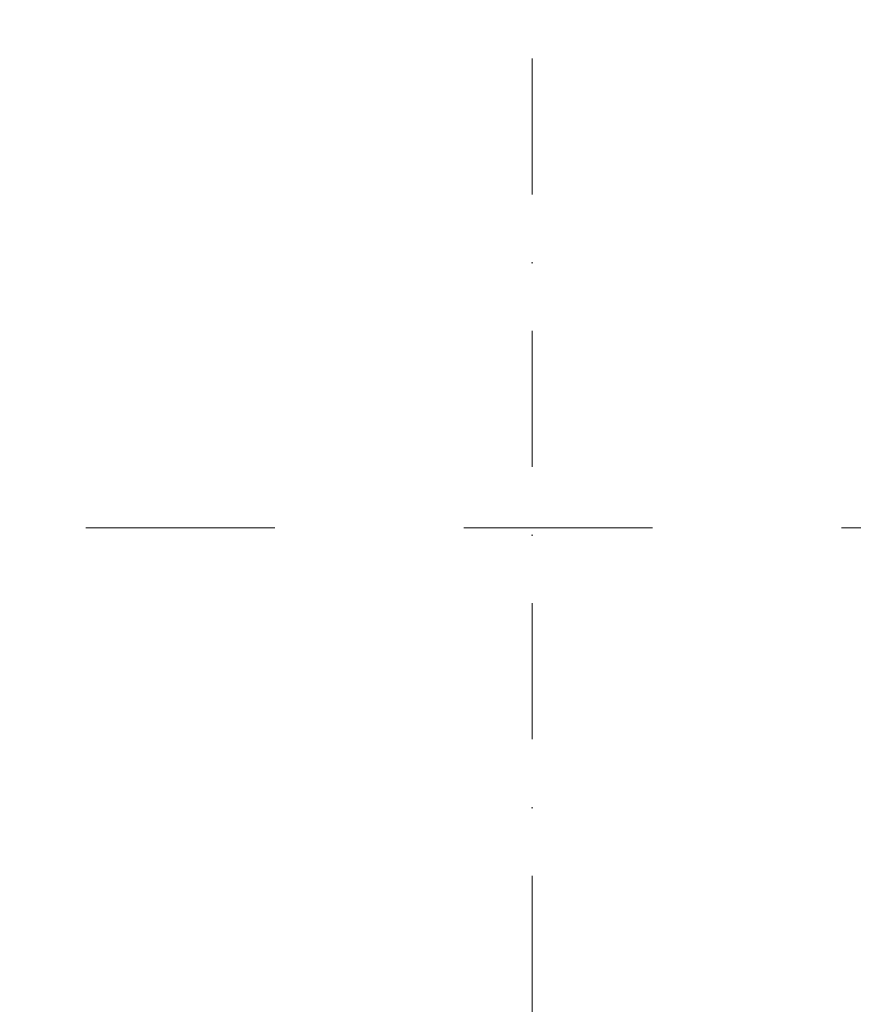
# Model space of a CAD drawing. Header units: centimetres. Extents: x -520 to 22173, y -1503 to 4054.
# Tile 26 of 82: x 1783 to 2004, y 1923 to 2184. Entities that reach past the tile are written whole.
import ezdxf
from ezdxf.enums import TextEntityAlignment as Align

# ---------------------------------------------------------------- set-up
doc = ezdxf.new("R2010")
doc.units = ezdxf.units.CM
doc.header["$LTSCALE"] = 0.1
doc.header["$MEASUREMENT"] = 0
doc.linetypes.add('Kropki i Kreski', pattern=[720, 360, -180, 0, -180])
doc.linetypes.add('Przerywana długa', pattern=[1000, 500, -500])
doc.layers.add('1_przekroje.K_IR', color=7, linetype='Continuous')
doc.layers.add('4_osie.ISTN', color=7, linetype='Continuous')
doc.styles.add('GENERATED_STYLE_1', font='txt')

# ---------------------------------------------------------------- blocks, each defined once
blk = doc.blocks.new('Standardowy znacznik osi[2]_3', base_point=(1918.63, -1423.37))
at = {"layer": '4_osie.ISTN', "color": 252, "linetype": 'Kropki i Kreski', "lineweight": 0}
blk.add_line((1918.63, -1323.37), (1918.63, 2396.64), dxfattribs=at)
at = {"layer": '4_osie.ISTN', "color": 252, "lineweight": 0, "style": 'GENERATED_STYLE_1'}
for tag, p in [('AC_MarkerText_1_1', (1918.63, 2538.34)), ('AC_MarkerText_1_0', (1918.63, -1461.66))]:
    blk.add_attdef(tag, text='', height=35, rotation=360, dxfattribs=at).set_placement(p, align=Align.MIDDLE_CENTER)
blk = doc.blocks.new('Płaszczyzna odcinająca_2_3', base_point=(3165.54, 2049.23))
at = {"layer": '1_przekroje.K_IR', "color": 7, "linetype": 'Przerywana długa', "lineweight": 15}
blk.add_line((3150.54, 2049.23), (-132.14, 2049.23), dxfattribs=at)

msp = doc.modelspace()

# ---------------------------------------------------------------- block references
at = {"layer": '1_przekroje.K_IR', "color": 7, "lineweight": 15}
msp.add_blockref('Płaszczyzna odcinająca_2_3', (3165.54, 2049.23), dxfattribs=at)
at = {"layer": '4_osie.ISTN', "color": 252, "linetype": 'Continuous', "lineweight": 0}
msp.add_blockref('Standardowy znacznik osi[2]_3', (1918.63, -1423.37), dxfattribs=at)

doc.saveas('drawing.dxf')
